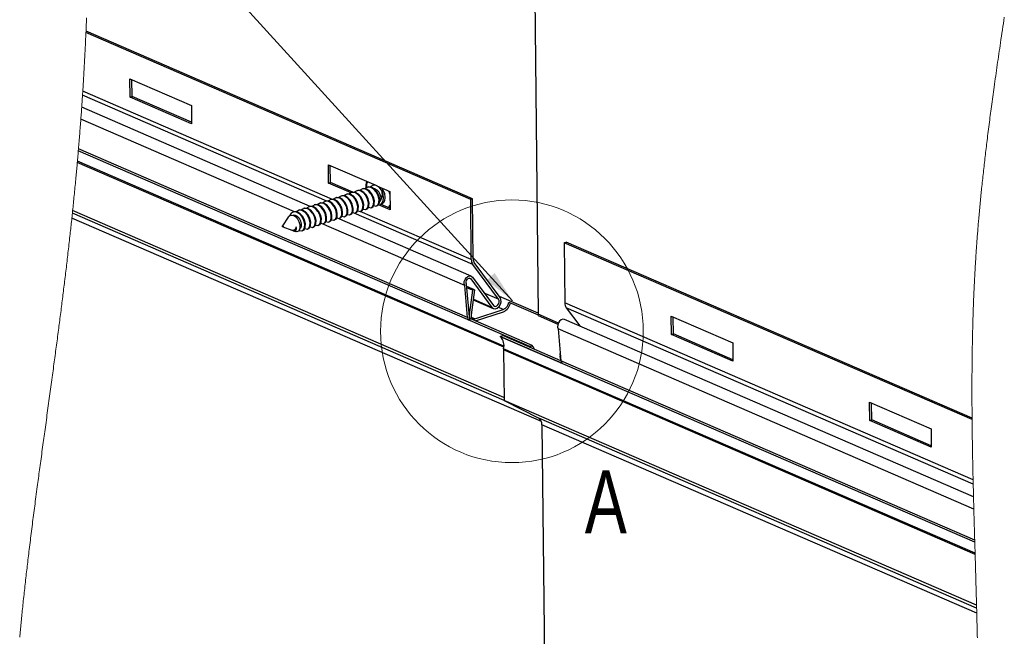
# Paper-space layout 'Sheet3' of a CAD drawing. Header units: inches. Extents: x 0.5 to 19.2, y -4 to 10.7.
# Tile 9 of 14: x 8.3 to 12.2, y 5 to 7.4. Entities that reach past the tile are written whole.
import ezdxf

# ---------------------------------------------------------------- set-up
doc = ezdxf.new("R2010")
doc.units = ezdxf.units.IN
doc.header["$MEASUREMENT"] = 0
doc.layers.add('FORMAT', color=7, linetype='Continuous')
doc.styles.add('SLDTEXTSTYLE3', font='TXT', dxfattribs={"width": 0.75})
doc.dimstyles.new('SLDDIMSTYLE6', dxfattribs={"dimtxt": 0.18, "dimasz": 0.13, "dimexe": 0, "dimexo": 0.0625, "dimgap": 0, "dimtad": 0, "dimtih": 1, "dimtoh": 1, "dimdec": 0, "dimrnd": 1e-09, "dimzin": 0, "dimdsep": 46, "dimlunit": 5, "dimtxsty": 'Standard', "dimsah": 1, "dimcen": 0.09, "dimadec": 0, "dimazin": 0, "dimtfac": 0.13, "dimtdec": 0, "dimtofl": 0, "dimtmove": 0, "dimatfit": 3, "dimfxl": 1, "dimfrac": 2, "dimtolj": 1, "dimtzin": 0, "dimarcsym": 0})

psp = doc.layouts.new('Sheet3')

# ---------------------------------------------------------------- linework, layer by layer
at = {"color": 7, "linetype": 'Continuous', "lineweight": 25}
for p, q in [((10.3560135, 8.2740021), (10.3771814, 6.2433847)), ((10.1090038, 6.6998132), (8.579783, 7.3624688)), ((10.1165925, 6.7023521), (8.5800492, 7.3681807)), ((8.7548123, 7.1789341), (8.9990021, 7.0731196)), ((8.7555717, 7.1060868), (8.7548123, 7.1789341)), ((8.7631603, 7.1086257), (8.762462, 7.1756192)), ((8.7555717, 7.1060868), (8.7631603, 7.1086257)), ((8.9997614, 7.0002723), (8.7555717, 7.1060868)), ((8.9997004, 7.006126), (8.7631603, 7.1086257)), ((9.471464, 6.672116), (8.56284, 7.065849)), ((8.9990021, 7.0731196), (8.9997614, 7.0002723)), ((9.4081068, 6.6509449), (8.5594575, 7.0186893)), ((10.3446618, 6.1147818), (8.5494235, 6.8927105)), ((10.0961263, 6.2303595), (8.5500688, 6.9003109)), ((9.5433417, 6.8372415), (9.7313984, 6.755751)), ((9.5441011, 6.7643942), (9.5433417, 6.8372415)), ((9.5516898, 6.766933), (9.5509914, 6.8339266)), ((9.5441011, 6.7643942), (9.5516898, 6.766933)), ((9.6334218, 6.725689), (9.5441011, 6.7643942)), ((9.6403559, 6.7285114), (9.5516898, 6.766933)), ((9.658465, 6.7349158), (9.65583, 6.7340343)), ((9.6795447, 6.7419682), (9.6769098, 6.7410867)), ((9.7006244, 6.7490205), (9.6979894, 6.748139)), ((9.721704, 6.7560729), (9.719069, 6.7551913)), ((9.7267555, 6.7577629), (9.723372, 6.7566309)), ((9.7359364, 6.7537846), (9.7875315, 6.7314269)), ((9.7867913, 6.7317477), (9.7875547, 6.7292018)), ((9.7875315, 6.7314269), (9.7882909, 6.6585797)), ((9.5319869, 6.6926017), (9.529352, 6.6917201)), ((9.5530667, 6.699654), (9.5504317, 6.6987725)), ((9.5741463, 6.7067064), (9.5715113, 6.7058249)), ((9.595226, 6.7137587), (9.592591, 6.7128772)), ((9.6163057, 6.7208111), (9.6136707, 6.7199296)), ((9.6373853, 6.7278635), (9.6347504, 6.7269819)), ((10.1165925, 6.7023521), (10.1090038, 6.6998132)), ((10.1114959, 6.4607485), (10.1090038, 6.6998132)), ((10.1190846, 6.4632874), (10.1165925, 6.7023521)), ((10.2413834, 5.9124856), (8.5268887, 6.6554258)), ((9.4265886, 6.6573399), (9.4239536, 6.6564583)), ((9.4476683, 6.6643923), (9.4450333, 6.6635107)), ((9.4687479, 6.6714446), (9.466113, 6.6705631)), ((9.4898276, 6.678497), (9.4871927, 6.6776154)), ((9.5109073, 6.6855493), (9.5082723, 6.6846678)), ((9.6713066, 6.6527447), (9.6739415, 6.6536262)), ((9.6923862, 6.659797), (9.6950212, 6.6606786)), ((9.7134659, 6.6668494), (9.7161008, 6.6677309)), ((9.7345456, 6.6739018), (9.7371805, 6.6747833)), ((9.7882909, 6.6585797), (9.7424123, 6.6784602)), ((9.7493884, 6.6788675), (9.7546582, 6.6806306)), ((9.7882299, 6.6644334), (9.7525099, 6.6799119)), ((9.788167, 6.6704687), (9.7860625, 6.6653725)), ((9.3834078, 6.6294062), (9.3608857, 6.5945015)), ((9.4055089, 6.6502875), (9.402874, 6.649406)), ((9.5659081, 6.6174829), (9.5685431, 6.6183644)), ((10.1105532, 6.3951801), (9.5796119, 6.6252523)), ((9.5869878, 6.6245352), (9.5896228, 6.6254168)), ((9.6080675, 6.6315876), (9.6107025, 6.6324691)), ((9.6291472, 6.63864), (9.6317821, 6.6395215)), ((9.6502268, 6.6456923), (9.6528618, 6.6465739)), ((9.3623158, 6.5902266), (9.398206, 6.5770415)), ((9.4062484, 6.5767213), (9.4092856, 6.5777374)), ((9.4394301, 6.5751687), (9.442065, 6.5760503)), ((9.4605098, 6.5822211), (9.4631448, 6.5831026)), ((9.4815895, 6.5892735), (9.4842244, 6.590155)), ((9.5026691, 6.5963258), (9.5053041, 6.5972074)), ((10.0854067, 6.3574513), (9.5160649, 6.6041635)), ((9.5237488, 6.6033782), (9.5263838, 6.6042597)), ((9.5448285, 6.6104305), (9.5474635, 6.6113121)), ((9.4050813, 6.5745157), (9.4118197, 6.5720402)), ((10.4803553, 6.5275852), (10.487944, 6.530124)), ((12.1019341, 5.8249081), (10.4803553, 6.5275852)), ((10.4803553, 6.5275852), (10.4828474, 6.2885205)), ((12.101881, 5.8307584), (10.487944, 6.530124)), ((10.2198279, 6.3028443), (10.117265, 6.441462)), ((10.2259513, 6.310282), (10.1233883, 6.4488996)), ((10.1095361, 6.3836097), (10.1932131, 6.270517)), ((10.1156594, 6.3910474), (10.1993364, 6.2779546)), ((10.0961263, 6.2303595), (10.0854067, 6.3574513)), ((10.1036776, 6.2336964), (10.0927747, 6.3629619)), ((10.1237048, 6.3402813), (10.0935869, 6.3533323)), ((10.1162147, 6.3393876), (10.0939493, 6.3490358)), ((10.1237048, 6.3402813), (10.1110529, 6.241449)), ((10.1237048, 6.3402813), (10.1162147, 6.3393876)), ((10.1162147, 6.3393876), (10.1035627, 6.2405552)), ((10.1186347, 6.3006755), (10.1989533, 6.2658711)), ((10.1259871, 6.2249965), (10.238682, 6.2626994)), ((10.2604149, 6.2919384), (10.3771418, 6.2413573)), ((12.1059576, 5.5851799), (10.4828474, 6.2885205)), ((12.1063537, 5.5682216), (10.4886165, 6.269234)), ((10.4886165, 6.269234), (10.5421885, 6.1968294)), ((10.0995742, 6.2214999), (10.109691, 6.2248845)), ((10.3538808, 6.1190701), (10.109691, 6.2248845)), ((10.1287353, 6.2166321), (10.2387785, 6.2534478)), ((10.3767915, 6.2378093), (10.4555989, 6.2036598)), ((12.1075778, 5.5185008), (10.4819047, 6.2229521)), ((10.9069929, 6.162503), (10.9062335, 6.2353503)), ((10.9062335, 6.2353503), (11.1504233, 6.1295358)), ((10.9145816, 6.1650419), (10.9138832, 6.2320355)), ((10.343764, 6.1156854), (10.0995742, 6.2214999)), ((12.1088677, 5.4693164), (10.4567582, 6.1852232)), ((10.4567582, 6.1852232), (10.4674778, 6.0581314)), ((10.2267359, 6.1550863), (10.2368528, 6.158471)), ((10.4709257, 6.0492718), (10.2267359, 6.1550863)), ((12.1125887, 5.3373772), (10.2276337, 6.1541828)), ((10.4674425, 6.0585498), (10.2368528, 6.158471)), ((10.9069929, 6.162503), (10.9145816, 6.1650419)), ((11.1511827, 6.0566885), (10.9069929, 6.162503)), ((11.1511217, 6.0625422), (10.9145816, 6.1650419)), ((12.1138569, 5.2939394), (10.239813, 6.1060169)), ((10.343764, 6.1156854), (10.3538808, 6.1190701)), ((11.1504233, 6.1295358), (11.1511827, 6.0566885)), ((12.1139975, 5.2891421), (10.2394135, 6.1014536)), ((10.2394135, 6.1014536), (10.2415018, 5.9011236)), ((10.4641292, 6.0806116), (10.4650048, 6.0874516)), ((12.1123569, 5.3453577), (10.4674778, 6.0581314)), ((12.1197067, 5.0872431), (10.2415018, 5.9011236)), ((10.2415018, 5.9011236), (10.3793612, 5.8301937)), ((11.6955224, 5.8208104), (11.694763, 5.8936577)), ((11.694763, 5.8936577), (11.9389528, 5.7878431)), ((11.703111, 5.8233492), (11.7024127, 5.8903428)), ((12.1200021, 5.0759237), (10.3793612, 5.8301937)), ((12.1205172, 5.0557817), (10.3924123, 5.8046195)), ((10.3924123, 5.8046195), (10.4135803, 3.7740022)), ((11.6955224, 5.8208104), (11.703111, 5.8233492)), ((11.9397121, 5.7149959), (11.6955224, 5.8208104)), ((11.9396511, 5.7208496), (11.703111, 5.8233492)), ((11.9389528, 5.7878431), (11.9397121, 5.7149959))]:
    psp.add_line(p, q, dxfattribs=at)
at = {"color": 8, "linetype": 'Continuous', "lineweight": 25}
for p, q in [((9.5593851, 6.6999941), (8.5671035, 7.1299784)), ((9.5365484, 6.6931033), (8.5660539, 7.1136467)), ((10.2409875, 6.1168187), (8.5458277, 6.8513805)), ((10.2406825, 6.1122143), (8.5454221, 6.8468197)), ((10.3903599, 5.8168195), (8.5237577, 6.6256722)), ((10.2415006, 5.9012433), (8.5257694, 6.6447193)), ((10.117265, 6.441462), (9.6458271, 6.6457497)), ((10.1114959, 6.4607485), (9.6693851, 6.652328)), ((10.1095361, 6.3836097), (10.1028065, 6.3865259)), ((10.1932131, 6.270517), (10.1188965, 6.3027205)), ((10.2198279, 6.3028443), (10.1625591, 6.3276605)), ((10.3771427, 6.2471012), (10.2234084, 6.3137187)), ((10.238682, 6.2626994), (10.218859, 6.2712893)), ((10.1035627, 6.2405552), (10.1030815, 6.2407638)), ((10.1259871, 6.2249965), (10.1123792, 6.2308932)), ((10.4574421, 6.2086054), (10.3771814, 6.2433847)), ((10.4656368, 6.0799583), (10.4641292, 6.0806116))]:
    psp.add_line(p, q, dxfattribs=at)
at = {"color": 7, "linetype": 'Continuous', "lineweight": 18, "flags": 128}
for points in [[(8.5824302, 7.4210763), (8.582043, 7.4122486), (8.581652, 7.4034255), (8.5812571, 7.394607), (8.5808585, 7.3857934), (8.5804559, 7.3769846), (8.5800492, 7.3681807), (8.579783, 7.3624688), (8.579396, 7.3542329), (8.5790053, 7.3460014), (8.5786107, 7.3377745), (8.5782124, 7.3295522), (8.5778101, 7.3213348), (8.5774111, 7.3132686), (8.5770084, 7.3052072), (8.5766017, 7.2971504), (8.576191, 7.2890986), (8.5757678, 7.2808873), (8.5753404, 7.2726813), (8.5749085, 7.2644804), (8.5744723, 7.2562849), (8.5740315, 7.2480946), (8.5735864, 7.2399098), (8.5731367, 7.2317304), (8.5726822, 7.2235566), (8.5722232, 7.2153884), (8.5717594, 7.2072259), (8.5712907, 7.1990692), (8.5708171, 7.1909182), (8.5703387, 7.1827732), (8.5698551, 7.1746341), (8.5694075, 7.1671785), (8.5689555, 7.1597281), (8.5684992, 7.1522828), (8.5680384, 7.1448427), (8.5675733, 7.1374079), (8.5671035, 7.1299784), (8.5667562, 7.1245316), (8.5664063, 7.1190876), (8.5660539, 7.1136467), (8.5656155, 7.1069351), (8.5651733, 7.1002281), (8.5647273, 7.0935255), (8.5642618, 7.0865989), (8.5637921, 7.0796773), (8.5633181, 7.0727606), (8.56284, 7.065849), (8.5623686, 7.0590977), (8.5618933, 7.0523512), (8.561414, 7.0456094), (8.5609307, 7.0388723), (8.5604435, 7.03214), (8.5599524, 7.0254122), (8.5594575, 7.0186893), (8.5589028, 7.0112219), (8.5583434, 7.0037604), (8.5577793, 6.9963045), (8.5572107, 6.9888545), (8.5566372, 6.9814101), (8.5560696, 6.9741043), (8.5554976, 6.966804), (8.5549214, 6.9595091), (8.5543406, 6.9522198), (8.5537437, 6.9447872), (8.5531422, 6.9373604), (8.5525362, 6.9299393), (8.5519259, 6.9225237), (8.5513112, 6.9151138), (8.5506922, 6.9077096), (8.5500688, 6.9003109), (8.5494235, 6.8927105), (8.5488333, 6.8858101), (8.5482395, 6.8789145), (8.547642, 6.8720237), (8.5470408, 6.8651379), (8.5464361, 6.8582568), (8.5458277, 6.8513805), (8.5454221, 6.8468197), (8.5448153, 6.8400347), (8.544205, 6.8332542), (8.5435914, 6.8264784), (8.5429745, 6.8197073), (8.5423541, 6.8129408), (8.5417416, 6.8062995), (8.5411258, 6.7996628), (8.540507, 6.7930305), (8.539885, 6.7864026), (8.5391404, 6.778518), (8.5383914, 6.7706397), (8.5376381, 6.7627676), (8.5368804, 6.7549017), (8.5361187, 6.7470419), (8.5353525, 6.7391884), (8.5345822, 6.731341), (8.5338077, 6.7234997), (8.5330292, 6.7156646), (8.5322464, 6.7078356), (8.5314597, 6.7000126), (8.530669, 6.6921957), (8.5299199, 6.684831), (8.5291673, 6.6774717), (8.5284111, 6.6701177), (8.5276517, 6.6627691), (8.5268887, 6.6554258), (8.5263299, 6.6500711), (8.5257694, 6.6447193), (8.5251013, 6.6383663), (8.5244308, 6.6320173), (8.5237577, 6.6256722), (8.522993, 6.6184948), (8.5222252, 6.6113223), (8.5214545, 6.6041548), (8.5206806, 6.5969924), (8.5199038, 6.589835), (8.5191379, 6.5828102), (8.5183693, 6.5757901), (8.5175979, 6.5687749), (8.5168237, 6.5617644), (8.5158984, 6.5534248), (8.5149694, 6.545092), (8.5140366, 6.5367657), (8.5131, 6.5284462), (8.5121598, 6.5201333), (8.511216, 6.511827), (8.5102685, 6.5035273), (8.5093175, 6.4952342), (8.5083632, 6.4869477), (8.5074053, 6.4786677), (8.5064441, 6.4703942), (8.5054795, 6.4621271), (8.5045671, 6.4543384), (8.5036517, 6.4465555), (8.5027335, 6.4387782), (8.5018125, 6.4310066), (8.5008887, 6.4232407), (8.499906, 6.4150104), (8.4989203, 6.4067863), (8.4979318, 6.3985686), (8.4969402, 6.3903572), (8.4959458, 6.3821521), (8.4949486, 6.3739532), (8.4940059, 6.3662285), (8.4930606, 6.3585093), (8.492113, 6.3507956), (8.4911632, 6.3430875), (8.4902111, 6.3353848), (8.4892566, 6.3276875), (8.4883, 6.3199956), (8.4873413, 6.3123092), (8.4863803, 6.3046282), (8.4854173, 6.2969525), (8.4844696, 6.2894191), (8.4835199, 6.2818908), (8.4825682, 6.2743677), (8.4816147, 6.2668497), (8.4805831, 6.2587368), (8.4795494, 6.2506298), (8.4785136, 6.2425287), (8.4774758, 6.2344335), (8.4764363, 6.2263441), (8.4753947, 6.2182605), (8.4744111, 6.2106443), (8.4734258, 6.2030331), (8.4724391, 6.195427), (8.4714507, 6.1878261), (8.470461, 6.1802303), (8.4693547, 6.1717587), (8.4682467, 6.1632935), (8.4671371, 6.1548345), (8.4660258, 6.1463818), (8.4649131, 6.1379353), (8.4637989, 6.129495), (8.4626832, 6.1210608), (8.4615662, 6.1126328), (8.4604479, 6.1042108), (8.4593282, 6.095795), (8.4582074, 6.0873852), (8.4570856, 6.0789815), (8.4559626, 6.0705837), (8.4548385, 6.0621919), (8.4537136, 6.0538062), (8.4525877, 6.0454263), (8.4514073, 6.0366537), (8.4502261, 6.0278875), (8.449044, 6.0191278), (8.4478612, 6.0103745), (8.4466778, 6.0016275), (8.4454936, 5.9928869), (8.4442042, 5.9833796), (8.4429141, 5.9738797), (8.4416236, 5.9643873), (8.4403326, 5.9549022), (8.4390414, 5.9454244), (8.437773, 5.9361229), (8.4365045, 5.9268284), (8.435236, 5.9175409), (8.4339675, 5.9082603), (8.4326732, 5.8987973), (8.4313792, 5.8893415), (8.4300855, 5.8798928), (8.428792, 5.8704511), (8.427499, 5.8610164), (8.4262066, 5.8515886), (8.4249149, 5.8421678), (8.4236238, 5.8327539), (8.4223336, 5.8233469), (8.4210441, 5.8139466), (8.4197558, 5.8045531), (8.4184684, 5.7951664), (8.4171822, 5.7857863), (8.4158972, 5.7764129), (8.4147205, 5.7678265), (8.4135449, 5.7592456), (8.4123705, 5.7506702), (8.4111975, 5.7421002), (8.4100258, 5.7335357), (8.4088556, 5.7249766), (8.4075806, 5.7156455), (8.4063075, 5.7063209), (8.4050364, 5.6970025), (8.4037673, 5.6876905), (8.4025003, 5.6783846), (8.4012356, 5.6690851), (8.3999731, 5.6597917), (8.3988178, 5.6512781), (8.3976647, 5.6427697), (8.3965137, 5.6342663), (8.395365, 5.6257681), (8.3942184, 5.6172749), (8.3930741, 5.6087867), (8.3919323, 5.6003034), (8.390793, 5.5918252), (8.3896561, 5.5833518), (8.3885218, 5.5748834), (8.3873903, 5.5664198), (8.3862614, 5.557961), (8.3849343, 5.5479979), (8.3836114, 5.5380415), (8.3822926, 5.5280916), (8.3809779, 5.5181482), (8.3797675, 5.5089703), (8.3785609, 5.4997979), (8.3773581, 5.4906309), (8.3761591, 5.4814693), (8.3749642, 5.4723131), (8.3737947, 5.4633256), (8.372629, 5.4543432), (8.3714676, 5.4453659), (8.3703104, 5.4363936), (8.3691338, 5.4272434), (8.3679618, 5.4180983), (8.3667945, 5.4089584), (8.3656318, 5.3998236), (8.3644738, 5.3906938), (8.3633209, 5.3815691), (8.3621728, 5.3724493), (8.3610297, 5.3633344), (8.3598919, 5.3542245), (8.3587592, 5.3451194), (8.3576318, 5.3360192), (8.3565096, 5.3269237), (8.3553931, 5.317833), (8.3542821, 5.308747), (8.3532685, 5.3004223), (8.3522599, 5.2921014), (8.351256, 5.2837845), (8.350257, 5.2754714), (8.3492632, 5.2671621), (8.3482743, 5.2588565), (8.3473352, 5.250932), (8.3464008, 5.2430108), (8.3454712, 5.2350931), (8.3445463, 5.2271786), (8.3436265, 5.2192675), (8.3427116, 5.2113597), (8.3418016, 5.2034552), (8.3408969, 5.1955538), (8.3399544, 5.1872797), (8.3390177, 5.179009), (8.3380868, 5.1707418), (8.3371616, 5.1624781), (8.3362423, 5.1542178), (8.335329, 5.1459607), (8.3344218, 5.1377071), (8.3335205, 5.1294568), (8.3326256, 5.1212098), (8.3317366, 5.1129661), (8.3308541, 5.1047254), (8.329978, 5.0964881), (8.3291577, 5.0887244), (8.3283432, 5.0809635), (8.3275345, 5.0732052), (8.3267317, 5.0654499), (8.3259348, 5.0576972), (8.3252171, 5.0506669), (8.3245044, 5.0436389), (8.3237966, 5.036613), (8.3230939, 5.0295893), (8.3223964, 5.0225678), (8.3217162, 5.0156737), (8.3210409, 5.0087816), (8.3203708, 5.0018916), (8.3197057, 4.9950035), (8.3190323, 4.9879769), (8.3183641, 4.9809524), (8.3177015, 4.9739297), (8.3170443, 4.9669092), (8.3163925, 4.9598907)], [(12.1227981, 4.9576436), (12.1226118, 4.9664227), (12.1224216, 4.9752073), (12.1222276, 4.9839977), (12.1220299, 4.9927937), (12.1218242, 5.0017748), (12.1216149, 5.0107617), (12.1214021, 5.0197543), (12.1211858, 5.0287527), (12.1209661, 5.0377567), (12.1207432, 5.0467664), (12.1205172, 5.0557817), (12.120347, 5.0624925), (12.1201753, 5.0692065), (12.1200021, 5.0759237), (12.1198548, 5.0815823), (12.1197067, 5.0872431), (12.1194694, 5.0962331), (12.1192296, 5.1052285), (12.1189874, 5.1142292), (12.1187429, 5.1232353), (12.1184964, 5.1322467), (12.1182478, 5.1412632), (12.1179972, 5.150285), (12.1177195, 5.1602149), (12.1174398, 5.1701512), (12.1171581, 5.1800936), (12.1168747, 5.1900421), (12.1165898, 5.1999968), (12.1163032, 5.2099575), (12.1160154, 5.2199243), (12.1157265, 5.2298971), (12.1154365, 5.2398758), (12.1151457, 5.2498604), (12.1148593, 5.2596724), (12.1145724, 5.2694901), (12.1142851, 5.2793134), (12.1139975, 5.2891421), (12.1138569, 5.2939394), (12.1135396, 5.304789), (12.1132223, 5.3156452), (12.1129052, 5.3265079), (12.1125887, 5.3373772), (12.1123569, 5.3453577), (12.1120226, 5.3568933), (12.1116895, 5.368436), (12.1113578, 5.3799858), (12.1110275, 5.3915427), (12.1106991, 5.4031065), (12.1103726, 5.4146773), (12.110067, 5.4255931), (12.1097634, 5.436515), (12.1094623, 5.4474429), (12.1091635, 5.4583767), (12.1088677, 5.4693164), (12.1086044, 5.479144), (12.1083437, 5.4889764), (12.1080857, 5.4988133), (12.1078303, 5.5086548), (12.1075778, 5.5185008), (12.1074242, 5.5245531), (12.1071504, 5.5354621), (12.1068805, 5.5463766), (12.1066149, 5.5572964), (12.1063537, 5.5682216), (12.1061543, 5.5766992), (12.1059576, 5.5851799), (12.1057138, 5.5958706), (12.1054749, 5.6065661), (12.105241, 5.6172665), (12.1050122, 5.6279718), (12.1047887, 5.6386818), (12.1045707, 5.6493967), (12.1043583, 5.6601162), (12.1041687, 5.6699466), (12.1039842, 5.6797807), (12.1038048, 5.6896188), (12.1036306, 5.6994606), (12.1034619, 5.7093062), (12.1032988, 5.7191555), (12.1031413, 5.7290085), (12.1029897, 5.7388652), (12.102844, 5.7487255), (12.1027044, 5.7585893), (12.1025709, 5.7684567), (12.1024439, 5.7783276), (12.10233, 5.7876377), (12.1022219, 5.7969508), (12.1021199, 5.8062669), (12.1020239, 5.815586), (12.1019341, 5.8249081), (12.101881, 5.8307584), (12.10181, 5.8390571), (12.1017442, 5.847358), (12.1016835, 5.8556612), (12.1016282, 5.8639666), (12.101578, 5.8722743), (12.1015334, 5.8805842), (12.1014965, 5.8884212), (12.1014645, 5.8962601), (12.1014375, 5.9041009), (12.1014157, 5.9119436), (12.1013989, 5.9197882), (12.1013873, 5.9276346), (12.1013812, 5.9354828), (12.1013803, 5.9433328), (12.101385, 5.9511846), (12.1013951, 5.9590382), (12.1014104, 5.9667533), (12.1014311, 5.97447), (12.1014573, 5.9821884), (12.1014891, 5.9899084), (12.1015273, 5.9977705), (12.1015713, 6.0056342), (12.1016211, 6.0134995), (12.1016772, 6.0213665), (12.101739, 6.0292351), (12.1018061, 6.0369648), (12.1018788, 6.0446959), (12.1019579, 6.0524285), (12.1020428, 6.0601627), (12.1021359, 6.0680562), (12.1022357, 6.0759511), (12.1023418, 6.0838476), (12.1024546, 6.0917456), (12.102574, 6.099645), (12.1027003, 6.1075458), (12.1028335, 6.1154481), (12.1029731, 6.1233344), (12.1031196, 6.1312222), (12.1032732, 6.1391114), (12.1034338, 6.1470018), (12.1036014, 6.1548936), (12.1037731, 6.1626457), (12.1039519, 6.1703991), (12.1041376, 6.1781537), (12.1043305, 6.1859095), (12.1045088, 6.1928353), (12.1046927, 6.199762), (12.1048827, 6.2066897), (12.1050783, 6.2136183), (12.10528, 6.2205478), (12.1054875, 6.2274781), (12.1057009, 6.2344094), (12.1059205, 6.2413415), (12.1061462, 6.2482744), (12.1063779, 6.2552082), (12.1066158, 6.2621428), (12.1068599, 6.2690782), (12.1071102, 6.2760144), (12.1073669, 6.2829514), (12.1076298, 6.2898891), (12.1078993, 6.2968277), (12.1081883, 6.3040974), (12.1084845, 6.3113679), (12.1087879, 6.3186393), (12.1090984, 6.3259114), (12.1094162, 6.3331843), (12.1097412, 6.3404579), (12.1100426, 6.3470566), (12.1103499, 6.3536558), (12.1106635, 6.3602556), (12.110983, 6.3668559), (12.1113089, 6.3734569), (12.111641, 6.3800584), (12.1119598, 6.3862831), (12.1122844, 6.3925084), (12.1126146, 6.3987341), (12.1129503, 6.4049602), (12.1132918, 6.4111869), (12.1136392, 6.4174139), (12.1139922, 6.4236414), (12.1143509, 6.4298693), (12.1147157, 6.4360976), (12.1150861, 6.4423263), (12.1154559, 6.4484442), (12.1158312, 6.4545625), (12.1162124, 6.4606811), (12.1165993, 6.4668001), (12.1169992, 6.4730307), (12.1174052, 6.4792616), (12.1178173, 6.4854929), (12.1182355, 6.4917245), (12.1186598, 6.4979565), (12.1190826, 6.5040774), (12.1195113, 6.5101987), (12.1199459, 6.5163203), (12.1203865, 6.5224421), (12.1208419, 6.5286891), (12.1213034, 6.5349364), (12.1217708, 6.5411839), (12.1222443, 6.5474317), (12.1227237, 6.5536796), (12.1232089, 6.5599278), (12.1237001, 6.5661762), (12.1241958, 6.5724111), (12.1246974, 6.5786461), (12.1252046, 6.5848814), (12.1257175, 6.5911167), (12.1262359, 6.5973522), (12.1267506, 6.6034765), (12.1272706, 6.6096008), (12.127796, 6.6157253), (12.1283266, 6.6218498), (12.1289651, 6.6291409), (12.129611, 6.6364322), (12.1302641, 6.6437235), (12.1309245, 6.6510148), (12.1315921, 6.6583061), (12.1322668, 6.6655974), (12.1329485, 6.6728886), (12.1336372, 6.6801798), (12.134333, 6.6874709), (12.1350355, 6.694762), (12.1357449, 6.7020529), (12.136461, 6.7093436), (12.1371424, 6.7162176), (12.1378295, 6.7230915), (12.1385226, 6.7299652), (12.1392215, 6.7368386), (12.1399261, 6.7437119), (12.1407465, 6.7516469), (12.1415746, 6.7595814), (12.14241, 6.7675156), (12.1432529, 6.7754495), (12.1441029, 6.783383), (12.1449448, 6.7911743), (12.1457935, 6.7989652), (12.146649, 6.8067556), (12.1475113, 6.8145456), (12.1483979, 6.822494), (12.1492914, 6.8304418), (12.1501916, 6.838389), (12.1510986, 6.8463356), (12.152012, 6.8542815), (12.152932, 6.8622268), (12.1538584, 6.8701714), (12.1547911, 6.8781153), (12.1557302, 6.8860584), (12.1566753, 6.8940007), (12.1576268, 6.9019422), (12.158584, 6.9098829), (12.1595475, 6.9178227), (12.1605167, 6.9257617), (12.1615894, 6.9344935), (12.1626691, 6.9432241), (12.1637556, 6.9519536), (12.1648487, 6.9606818), (12.1659485, 6.9694088), (12.167122, 6.9786633), (12.1683027, 6.9879164), (12.1694903, 6.9971679), (12.1706849, 7.0064178), (12.1718863, 7.0156661), (12.1730943, 7.0249128), (12.1742392, 7.0336296), (12.1753899, 7.0423448), (12.1765463, 7.0510584), (12.177708, 7.0597704), (12.178875, 7.0684808), (12.1801838, 7.0782002), (12.1814991, 7.0879174), (12.1828206, 7.0976325), (12.1841482, 7.1073453), (12.1854818, 7.1170559), (12.1868213, 7.126764), (12.1881665, 7.1364699), (12.1895172, 7.1461732), (12.1910639, 7.1572355), (12.1926175, 7.1682945), (12.1941777, 7.1793501), (12.1957443, 7.1904022), (12.1973169, 7.2014509), (12.1988672, 7.2122987), (12.2004232, 7.223143), (12.2019843, 7.2339837), (12.2035505, 7.2448207), (12.2051537, 7.2558749), (12.2067617, 7.2669253), (12.2083745, 7.2779715), (12.2099916, 7.2890137), (12.211613, 7.3000515), (12.2132382, 7.3110852), (12.2148673, 7.3221146), (12.2167723, 7.3349765), (12.2186818, 7.3478323), (12.2205955, 7.3606818), (12.2225128, 7.373525), (12.2244337, 7.3863617), (12.2263575, 7.3991919), (12.2281739, 7.4112827), (12.2299926, 7.4233674)]]:
    psp.add_lwpolyline(points, dxfattribs=at)
at = {"color": 7, "linetype": 'Continuous', "lineweight": 25, "flags": 128}
for points in [[(9.6811391, 6.6615699), (9.6814415, 6.6613052), (9.6903676, 6.6593266), (9.6975305, 6.6632839), (9.7019095, 6.6727886), (9.7024742, 6.6859047), (9.6991292, 6.7004912), (9.6919139, 6.7149133), (9.6916059, 6.7153773), (9.6818128, 6.726682), (9.6701108, 6.7336422), (9.6584702, 6.7347126), (9.6488448, 6.7299315), (9.6474236, 6.7278615)], [(9.6948103, 6.6612069), (9.7001654, 6.6641654), (9.7045445, 6.6736701), (9.7051092, 6.6867862), (9.7016678, 6.7016382), (9.6942409, 6.7162588), (9.6844477, 6.7275636), (9.6727457, 6.7345237), (9.6611051, 6.7355942), (9.6586759, 6.7343875)], [(9.7022188, 6.6686223), (9.7025211, 6.6683576), (9.7114472, 6.666379), (9.7186101, 6.6703362), (9.7229892, 6.6798409), (9.7235539, 6.692957), (9.7202088, 6.7075436), (9.7129936, 6.7219657), (9.7126855, 6.7224296), (9.7028925, 6.7337344), (9.6911904, 6.7406945), (9.6795499, 6.741765), (9.6699245, 6.7369839), (9.6685032, 6.7349139)], [(9.71589, 6.6682593), (9.7212451, 6.6712177), (9.7256242, 6.6807225), (9.7261888, 6.6938385), (9.7227475, 6.7086906), (9.7153205, 6.7233112), (9.7055275, 6.7346159), (9.6938254, 6.7415761), (9.6821848, 6.7426465), (9.6797556, 6.7414399)], [(9.7232985, 6.6756746), (9.7236008, 6.6754099), (9.7325269, 6.6734313), (9.7396898, 6.6773886), (9.7440689, 6.6868933), (9.7446336, 6.7000094), (9.7412886, 6.7145959), (9.7340732, 6.729018), (9.7337652, 6.729482), (9.7239721, 6.7407868), (9.7122702, 6.7477469), (9.7006295, 6.7488173), (9.6910041, 6.7440363), (9.6895829, 6.7419662)], [(9.7369696, 6.6753116), (9.7423248, 6.6782701), (9.7467038, 6.6877748), (9.7472685, 6.7008909), (9.7438272, 6.7157429), (9.7364001, 6.7303635), (9.7266071, 6.7416683), (9.7149051, 6.7486285), (9.7032645, 6.7496989), (9.7008352, 6.7484922)], [(9.7551529, 6.7360704), (9.7548449, 6.7365344), (9.7450518, 6.7478391), (9.7333498, 6.7547992), (9.7217092, 6.7558697), (9.7120838, 6.7510886), (9.7106626, 6.7490186)], [(9.7303687, 6.7561972), (9.7243441, 6.7567512), (9.7219149, 6.7555446)], [(9.727606, 6.7573944), (9.7250794, 6.7570906), (9.723372, 6.7566309)], [(9.7527943, 6.700801), (9.7526416, 6.7086888), (9.7498305, 6.7190678), (9.7441694, 6.7292728), (9.7368822, 6.7371482), (9.728208, 6.7419384), (9.7258686, 6.7421075)], [(9.7469477, 6.6782755), (9.7530252, 6.6806658), (9.7601188, 6.6896805), (9.7630432, 6.7036247), (9.7612851, 6.7200495), (9.7551529, 6.7360704)], [(9.7557177, 6.7452128), (9.7602489, 6.7381534), (9.7661646, 6.7233397), (9.7683482, 6.7079433), (9.7664672, 6.6943081), (9.7608081, 6.6845101), (9.7546582, 6.6806306)], [(9.5546611, 6.6192557), (9.5549634, 6.6189911), (9.5638895, 6.6170125), (9.5710524, 6.6209697), (9.5754315, 6.6304744), (9.5759962, 6.6435905), (9.5726511, 6.6581771), (9.5654359, 6.6725992), (9.5651278, 6.6730631), (9.5553348, 6.6843679), (9.5436327, 6.691328), (9.5319921, 6.6923985), (9.5223667, 6.6876174), (9.5209455, 6.6855474)], [(9.5683323, 6.6188927), (9.5736874, 6.6218513), (9.5780664, 6.631356), (9.5786311, 6.6444721), (9.5751898, 6.659324), (9.5677628, 6.6739447), (9.5579697, 6.6852494), (9.5462677, 6.6922096), (9.5346271, 6.69328), (9.5321978, 6.6920734)], [(9.5757408, 6.6263081), (9.5760431, 6.6260434), (9.5849692, 6.6240648), (9.5921321, 6.6280221), (9.5965112, 6.6375268), (9.5970758, 6.6506429), (9.5937308, 6.6652294), (9.5865155, 6.6796515), (9.5862075, 6.6801155), (9.5764144, 6.6914202), (9.5647124, 6.6983804), (9.5530718, 6.6994508), (9.5434464, 6.6946698), (9.5420252, 6.6925997)], [(9.5894119, 6.6259451), (9.594767, 6.6289036), (9.5991461, 6.6384083), (9.5997108, 6.6515244), (9.5962695, 6.6663764), (9.5888425, 6.680997), (9.5790494, 6.6923018), (9.5673474, 6.6992619), (9.5557068, 6.7003324), (9.5532775, 6.6991257)], [(9.5968204, 6.6333605), (9.5971228, 6.6330958), (9.6060489, 6.6311172), (9.6132118, 6.6350744), (9.6175908, 6.6445791), (9.6181555, 6.6576952), (9.6148105, 6.6722818), (9.6075952, 6.6867039), (9.6072872, 6.6871678), (9.5974941, 6.6984726), (9.5857921, 6.7054327), (9.5741515, 6.7065032), (9.5645261, 6.7017221), (9.5631048, 6.6996521)], [(9.6104916, 6.6329975), (9.6158467, 6.635956), (9.6202258, 6.6454607), (9.6207905, 6.6585768), (9.6173492, 6.6734288), (9.6099221, 6.6880494), (9.600129, 6.6993541), (9.5884271, 6.7063143), (9.5767864, 6.7073847), (9.5743572, 6.7061781)], [(9.6179001, 6.6404128), (9.6182024, 6.6401482), (9.6271285, 6.6381695), (9.6342914, 6.6421268), (9.6386705, 6.6516315), (9.6392352, 6.6647476), (9.6358902, 6.6793341), (9.6286749, 6.6937562), (9.6283669, 6.6942202), (9.6185738, 6.705525), (9.6068718, 6.7124851), (9.5952312, 6.7135555), (9.5856057, 6.7087745), (9.5841846, 6.7067044)], [(9.6315713, 6.6400498), (9.6369264, 6.6430083), (9.6413054, 6.652513), (9.6418702, 6.6656291), (9.6384288, 6.6804811), (9.6310018, 6.6951017), (9.6212087, 6.7064065), (9.6095067, 6.7133667), (9.5978661, 6.7144371), (9.5954368, 6.7132304)], [(9.6389798, 6.6474652), (9.6392821, 6.6472005), (9.6482082, 6.6452219), (9.6553711, 6.6491791), (9.6597502, 6.6586839), (9.6603148, 6.6717999), (9.6569698, 6.6863865), (9.6497545, 6.7008086), (9.6494465, 6.7012726), (9.6396535, 6.7125773), (9.6279514, 6.7195375), (9.6163108, 6.7206079), (9.6066855, 6.7158268), (9.6052642, 6.7137568)], [(9.6526509, 6.6471022), (9.6580061, 6.6500607), (9.6623852, 6.6595654), (9.6629498, 6.6726815), (9.6595085, 6.6875335), (9.6520815, 6.7021541), (9.6422884, 6.7134589), (9.6305864, 6.720419), (9.6189458, 6.7214895), (9.6165165, 6.7202828)], [(9.6600595, 6.6545175), (9.6603618, 6.6542529), (9.6692879, 6.6522743), (9.6764508, 6.6562315), (9.6808299, 6.6657362), (9.6813945, 6.6788523), (9.6780495, 6.6934388), (9.6708342, 6.7078609), (9.6705262, 6.7083249), (9.6607331, 6.7196297), (9.6490311, 6.7265898), (9.6373905, 6.7276603), (9.6277651, 6.7228792), (9.6263439, 6.7208091)], [(9.6737306, 6.6541545), (9.6790857, 6.657113), (9.6834648, 6.6666177), (9.6840295, 6.6797338), (9.6805882, 6.6945858), (9.6731611, 6.7092065), (9.6633681, 6.7205112), (9.6516661, 6.7274714), (9.6400255, 6.7285418), (9.6375962, 6.7273352)], [(9.4492627, 6.583994), (9.449565, 6.5837293), (9.4584911, 6.5817507), (9.465654, 6.5857079), (9.4700331, 6.5952126), (9.4705978, 6.6083287), (9.4672528, 6.6229153), (9.4600375, 6.6373374), (9.4597294, 6.6378013), (9.4499364, 6.6491061), (9.4382344, 6.6560662), (9.4265938, 6.6571367), (9.4169684, 6.6523556), (9.4155471, 6.6502856)], [(9.4629338, 6.583631), (9.468289, 6.5865895), (9.4726681, 6.5960942), (9.4732327, 6.6092103), (9.4697915, 6.6240623), (9.4623644, 6.6386829), (9.4525713, 6.6499876), (9.4408693, 6.6569478), (9.4292287, 6.6580182), (9.4267995, 6.6568116)], [(9.4703424, 6.5910463), (9.4706447, 6.5907816), (9.4795708, 6.588803), (9.4867337, 6.5927603), (9.4911128, 6.602265), (9.4916775, 6.6153811), (9.4883325, 6.6299676), (9.4811171, 6.6443897), (9.4808092, 6.6448537), (9.471016, 6.6561584), (9.4593141, 6.6631186), (9.4476734, 6.6641891), (9.438048, 6.659408), (9.4366268, 6.6573379)], [(9.4840136, 6.5906833), (9.4893687, 6.5936418), (9.4937477, 6.6031465), (9.4943125, 6.6162626), (9.4908711, 6.6311146), (9.4834441, 6.6457352), (9.473651, 6.65704), (9.461949, 6.6640001), (9.4503084, 6.6650706), (9.4478791, 6.6638639)], [(9.4914221, 6.5980987), (9.4917244, 6.597834), (9.5006505, 6.5958554), (9.5078134, 6.5998126), (9.5121925, 6.6093173), (9.5127571, 6.6224334), (9.5094121, 6.63702), (9.5021968, 6.6514421), (9.5018888, 6.651906), (9.4920958, 6.6632108), (9.4803937, 6.670171), (9.4687531, 6.6712414), (9.4591277, 6.6664603), (9.4577065, 6.6643903)], [(9.5050932, 6.5977357), (9.5104484, 6.6006942), (9.5148274, 6.6101989), (9.5153921, 6.623315), (9.5119507, 6.638167), (9.5045238, 6.6527876), (9.4947307, 6.6640923), (9.4830287, 6.6710525), (9.4713881, 6.6721229), (9.4689588, 6.6709163)], [(9.5125018, 6.605151), (9.512804, 6.6048864), (9.5217301, 6.6029078), (9.528893, 6.606865), (9.5332722, 6.6163697), (9.5338368, 6.6294858), (9.5304918, 6.6440723), (9.5232765, 6.6584945), (9.5229685, 6.6589584), (9.5131754, 6.6702632), (9.5014734, 6.6772233), (9.4898328, 6.6782938), (9.4802074, 6.6735127), (9.4787861, 6.6714426)], [(9.5261729, 6.604788), (9.531528, 6.6077465), (9.5359071, 6.6172512), (9.5364717, 6.6303673), (9.5330305, 6.6452193), (9.5256034, 6.65984), (9.5158104, 6.6711447), (9.5041084, 6.6781049), (9.4924678, 6.6791753), (9.4900385, 6.6779686)], [(9.5335814, 6.6122034), (9.5338838, 6.6119387), (9.5428099, 6.6099601), (9.5499728, 6.6139174), (9.5543518, 6.6234221), (9.5549165, 6.6365381), (9.5515715, 6.6511247), (9.5443562, 6.6655468), (9.5440482, 6.6660108), (9.5342551, 6.6773155), (9.5225531, 6.6842757), (9.5109124, 6.6853461), (9.5012871, 6.680565), (9.4998658, 6.678495)], [(9.5472526, 6.6118404), (9.5526077, 6.6147989), (9.5569868, 6.6243036), (9.5575515, 6.6374197), (9.5541101, 6.6522717), (9.5466831, 6.6668923), (9.53689, 6.6781971), (9.5251881, 6.6851572), (9.5135474, 6.6862277), (9.5111181, 6.685021)], [(9.3836677, 6.6292553), (9.3847457, 6.6312774), (9.3905267, 6.6359588), (9.3975282, 6.6374385), (9.4056492, 6.6354996), (9.4135616, 6.6301451), (9.4204749, 6.622091), (9.4261254, 6.6117836), (9.4295286, 6.6006047), (9.4303362, 6.589949), (9.4286572, 6.5806696), (9.4245187, 6.5741137), (9.418459, 6.5712126), (9.41186, 6.5721859)], [(9.4269727, 6.5780012), (9.4284854, 6.5766769), (9.4374114, 6.5746983), (9.4445744, 6.5786556), (9.4489534, 6.5881603), (9.4495181, 6.6012764), (9.4461731, 6.6158629), (9.4389578, 6.630285), (9.4386498, 6.630749), (9.4288567, 6.6420537), (9.4171547, 6.6490139), (9.4055141, 6.6500843), (9.3958887, 6.6453032), (9.3887229, 6.6348662), (9.3885754, 6.6343786)], [(9.4302161, 6.5851635), (9.4337345, 6.5871659), (9.4365992, 6.5950157), (9.4364464, 6.6029035), (9.4336353, 6.6132824), (9.4279743, 6.6234874), (9.4206871, 6.6313629), (9.4120129, 6.636153), (9.403382, 6.6367772), (9.4015727, 6.6358933)], [(9.4418542, 6.5765786), (9.4472093, 6.5795371), (9.4515884, 6.5890418), (9.4521531, 6.6021579), (9.4487117, 6.6170099), (9.4412848, 6.6316305), (9.4314917, 6.6429353), (9.4197896, 6.6498954), (9.4081491, 6.6509659), (9.4057198, 6.6497592)], [(9.3628613, 6.5901631), (9.3622401, 6.590257), (9.3616153, 6.590703), (9.3610819, 6.5914332), (9.3607212, 6.5923365), (9.360588, 6.5932753), (9.3607027, 6.5941067), (9.3610478, 6.5947042), (9.3615707, 6.5949767), (9.3621919, 6.5948828), (9.3628167, 6.5944368), (9.36335, 6.5937065), (9.3637107, 6.5928032), (9.3638439, 6.5918644), (9.3637292, 6.591033), (9.3633841, 6.5904356), (9.3628613, 6.5901631)], [(9.4156843, 6.5914318), (9.4139918, 6.584731), (9.4108377, 6.5797117), (9.4064939, 6.5768069), (9.4013353, 6.576267), (9.398206, 6.5770415)], [(9.4020995, 6.5765101), (9.4036037, 6.5752024), (9.4091588, 6.5739548), (9.4137358, 6.5766028), (9.4160156, 6.5826128), (9.4156843, 6.5914318)], [(9.4091364, 6.5781111), (9.4126548, 6.5801136), (9.4155196, 6.5879633), (9.4156843, 6.5914318)], [(10.0854067, 6.3574513), (10.0832238, 6.3646144), (10.0835683, 6.3730143), (10.0863914, 6.3814632), (10.0912941, 6.3887665), (10.0975829, 6.3938915), (10.1043689, 6.3961137), (10.1106924, 6.3951187), (10.1156594, 6.3910474)], [(10.0927747, 6.3629619), (10.0909795, 6.3669031), (10.0907426, 6.3718388), (10.0921003, 6.3770089), (10.0948437, 6.3816173), (10.0985501, 6.3849543), (10.102649, 6.386506), (10.1065092, 6.3860336), (10.1095361, 6.3836097)], [(10.1932131, 6.270517), (10.1990458, 6.2658314), (10.2064825, 6.2648861), (10.2143912, 6.267825), (10.2215677, 6.2742006), (10.2269195, 6.2830423), (10.2296319, 6.2930042), (10.2292919, 6.3025694), (10.2259513, 6.310282)], [(10.1993364, 6.2779546), (10.2029872, 6.2750218), (10.207642, 6.2744301), (10.2125922, 6.2762696), (10.2170842, 6.2802603), (10.220434, 6.2857945), (10.2221317, 6.2920298), (10.2219189, 6.2980169), (10.2198279, 6.3028443)], [(10.1110529, 6.241449), (10.1108814, 6.237421), (10.1114171, 6.2336673), (10.1126344, 6.230366), (10.1144758, 6.2276735), (10.116854, 6.2257175), (10.1196561, 6.2245907), (10.1227493, 6.2243465), (10.1259871, 6.2249965)], [(10.4819047, 6.2229521), (10.4757204, 6.2238856), (10.4689344, 6.2216635), (10.4626455, 6.2165384), (10.4577429, 6.2092351), (10.4549198, 6.2007862), (10.4545753, 6.1923864), (10.4567582, 6.1852232)], [(10.3446618, 6.1147818), (10.3484961, 6.1107194), (10.3492237, 6.1097774)]]:
    psp.add_lwpolyline(points, dxfattribs=at)
at = {"color": 8, "linetype": 'Continuous', "lineweight": 25, "flags": 128}
for points in [[(9.6983283, 6.7700813), (9.6952901, 6.7608041), (9.6932377, 6.7460231)], [(9.787646, 6.7204482), (9.7875661, 6.7208182), (9.784306, 6.7328247)], [(9.7837857, 6.6663592), (9.7880102, 6.6782206), (9.788083, 6.6785243)]]:
    psp.add_lwpolyline(points, dxfattribs=at)
at = {"color": 7, "linetype": 'Continuous', "lineweight": 18}
psp.add_circle((10.2730304, 6.1757082), 0.5219267, dxfattribs=at)
at = {"color": 7, "linetype": 'Continuous', "lineweight": 25}
for centre, radius, start, end in [((9.7414638, 6.7490035), 0.0497985, 154.0519716, 185.2261919), ((9.718428, 6.7208128), 0.0397683, 329.7874883, 22.5607366), ((9.738638, 6.7030007), 0.0143262, 292.1465973, 351.1677204), ((10.1444151, 6.4600894), 0.0329258, 178.8529322, 214.453587), ((10.1436423, 6.4627957), 0.0245626, 178.8529096, 214.4536044), ((10.2242081, 6.296154), 0.0364514, 293.3954474, 353.3588706), ((10.21949, 6.2980194), 0.0485661, 293.4007549, 349.2899252), ((10.5157664, 6.2878613), 0.0329256, 178.8528108, 214.4536622), ((10.1112978, 6.2311631), 0.0151928, 183.0320022, 219.4970415), ((10.1310718, 6.235962), 0.0278899, 170.5207468, 206.1664861), ((10.1108195, 6.2339978), 0.0071483, 182.416524, 225.5723912), ((10.079919, 6.199978), 0.0388164, 39.9150205, 48.1518938), ((10.3414975, 6.2430788), 0.0356853, 351.5083217, 0.4911055), ((10.2348953, 6.1622961), 0.0108884, 221.4645781, 228.1709666), ((10.1896357, 6.1189518), 0.0518176, 345.5447549, 42.8360406), ((10.2635418, 6.1016406), 0.0241291, 169.5503911, 180.4441965), ((10.3519211, 6.122893), 0.0108852, 221.4635784, 228.1718931), ((10.3171871, 6.0889697), 0.0474601, 18.6904805, 39.3625147), ((10.4912373, 6.076), 0.0274976, 170.3452254, 208.5278651), ((10.4826494, 6.0589351), 0.0151929, 183.0321332, 219.4969104), ((10.3646034, 5.8065451), 0.0278755, 356.0387862, 58.0339632)]:
    psp.add_arc(centre, radius, start, end, dxfattribs=at)

# ---------------------------------------------------------------- texts
at = {"color": 7, "linetype": 'Continuous', "lineweight": 18, "insert": (10.5624108, 5.6228086), "char_height": 0.25, "attachment_point": 1, "style": 'SLDTEXTSTYLE3'}
psp.add_mtext('A', dxfattribs=at)

# ---------------------------------------------------------------- leaders
at = {"layer": 'FORMAT'}
psp.add_leader([(10.2757461, 6.2968665), (8.4157497, 8.3383766)], dimstyle='SLDDIMSTYLE6', dxfattribs=at)

doc.saveas('drawing.dxf')
